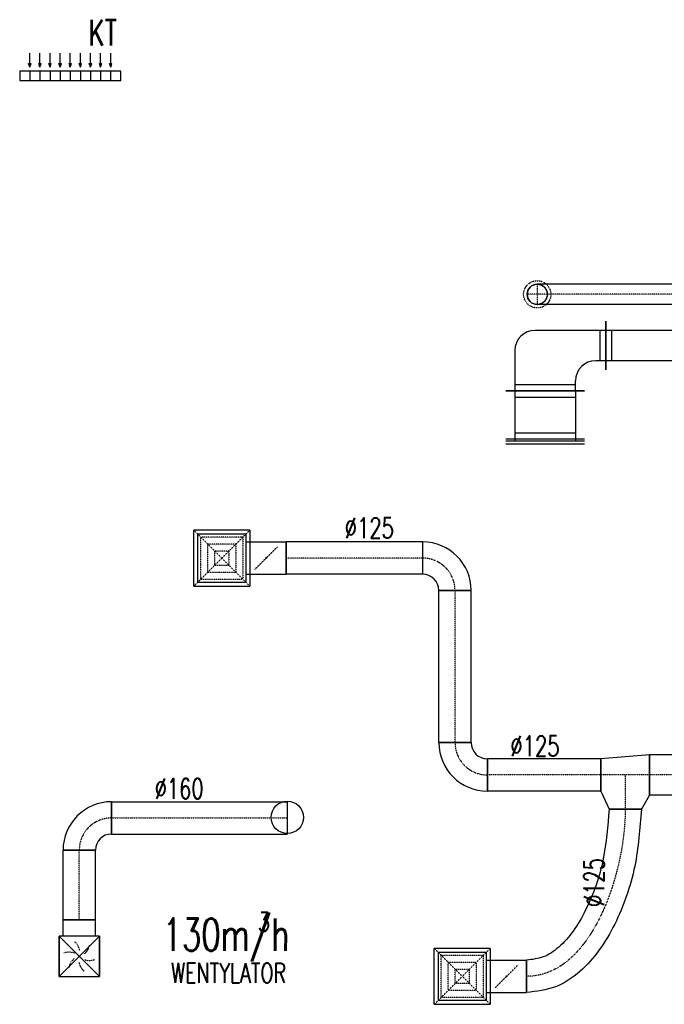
# Model space of a CAD drawing. Extents: x -7228 to 74941, y -112898 to 85621.
# Tile 186 of 256: x 22444 to 22763, y 34369 to 34856. Entities that reach past the tile are written whole.
import ezdxf

# ---------------------------------------------------------------- set-up
doc = ezdxf.new("R2010")
doc.units = 0
doc.linetypes.add('DASHDOT', pattern=[1, 0.5, -0.25, 0, -0.25])
doc.linetypes.add('DASHED', pattern=[0.75, 0.5, -0.25])
doc.layers.get('0').update_dxf_attribs({"color": 101, "linetype": 'CONTINUOUS'})
for name, color, linetype in [('E35', 6, 'CONTINUOUS'), ('FLUID-N7A', 7, 'CONTINUOUS'), ('FLUID-N7A-SYM', 7, 'CONTINUOUS'), ('FLUID-W7A', 7, 'CONTINUOUS'), ('FLUID-W7B', 7, 'CONTINUOUS'), ('FLUID-W7B-SYM', 7, 'CONTINUOUS'), ('FLUID-ZM1', 7, 'CONTINUOUS'), ('FLUID-ZM1-SYM', 7, 'CONTINUOUS'), ('m-went-opis', 86, 'CONTINUOUS'), ('m-went-urządzenia', 51, 'CONTINUOUS')]:
    doc.layers.add(name, color=color, linetype=linetype)
doc.styles.add('tab-bud$0$ROMANS', font='romans', dxfattribs={"width": 0.7})
doc.linetypes.add('ZIGZAG', pattern='A,0.00254,-5.08,[131,ltypeshp.shx,S=5.08,R=0,X=-5.08,Y=0],-10.16,[131,ltypeshp.shx,S=5.08,R=180,X=5.08,Y=0],-5.08', length=20.32254)

# ---------------------------------------------------------------- blocks, each defined once
blk = doc.blocks.new('*U7034')
at = {"color": 4, "linetype": 'DASHED'}
blk.add_circle((0, 0), 67.5, dxfattribs=at)
at = {"color": 0, "linetype": 'ByBlock', "lineweight": -2}
blk.add_circle((0, 0), 50, dxfattribs=at)
blk = doc.blocks.new('*U6988')
at = {"color": 1, "linetype": 'Continuous', "lineweight": -2}
for p, q in [((-590, -120), (-590, 120)), ((590, 120), (590, -120))]:
    blk.add_line(p, q, dxfattribs=at)
at = {"color": 0, "linetype": 'ByBlock', "lineweight": -2}
for p, q in [((-590, 75), (590, 75)), ((-590, -75), (590, -75))]:
    blk.add_line(p, q, dxfattribs=at)
at = {"color": 4, "linetype": 'Continuous'}
for p, q in [((-560, -75), (-560, 75)), ((560, 75), (560, -75))]:
    blk.add_line(p, q, dxfattribs=at)
blk = doc.blocks.new('*U6989')
at = {"color": 1, "linetype": 'Continuous', "lineweight": -2}
for p, q in [((-160, -130), (-160, 260)), ((185, -235), (-55, -235))]:
    blk.add_line(p, q, dxfattribs=at)
at = {"color": 0, "linetype": 'ByBlock', "lineweight": -2}
for p, q in [((40, 215), (-160, 215)), ((140, -235), (140, 115)), ((-160, -85), (-110, -85)), ((-10, -235), (-10, -185))]:
    blk.add_line(p, q, dxfattribs=at)
at = {"color": 4, "linetype": 'Continuous'}
for p, q in [((-130, -85), (-130, 215)), ((140, -205), (-10, -205))]:
    blk.add_line(p, q, dxfattribs=at)
at = {"color": 0, "linetype": 'ByBlock', "lineweight": -2}
for centre in [(40, 115), (-110, -185)]:
    blk.add_arc(centre, 100, 0, 90, dxfattribs=at)
blk = doc.blocks.new('*U6990')
at = {"color": 1, "linetype": 'Continuous', "lineweight": -2}
for p, q in [((-119.5, -195), (-119.5, 195)), ((119.5, 195), (119.5, -195))]:
    blk.add_line(p, q, dxfattribs=at)
at = {"color": 0, "linetype": 'ByBlock', "lineweight": -2}
for p, q in [((-119.5, 150), (119.5, 150)), ((-119.5, -150), (119.5, -150))]:
    blk.add_line(p, q, dxfattribs=at)
at = {"color": 4, "linetype": 'Continuous'}
for p, q in [((-89.5, -150), (-89.5, 150)), ((89.5, 150), (89.5, -150))]:
    blk.add_line(p, q, dxfattribs=at)
blk = doc.blocks.new('*U6991')
at = {"color": 4, "linetype": 'Continuous'}
blk.add_line((-195, 25), (195, 25), dxfattribs=at)
at = {"color": 0, "linetype": 'ByBlock', "lineweight": -2}
for p, q in [((-195, 10), (195, 10)), ((-150, 0), (-150, 10)), ((150, 0), (150, 10))]:
    blk.add_line(p, q, dxfattribs=at)
blk = doc.blocks.new('*U6524')
at = {"color": 4, "linetype": 'Continuous'}
for p, q in [((-138.5, 138.5), (138.5, 138.5)), ((-138.5, 138.5), (-138.5, -138.5)), ((138.5, -138.5), (138.5, 138.5)), ((138.5, -138.5), (-138.5, -138.5))]:
    blk.add_line(p, q, dxfattribs=at)
at = {"color": 4, "linetype": 'DASHED'}
for p, q in [((-138.5, 138.5), (0, 0)), ((-103.9, 103.9), (103.9, 103.9)), ((-103.9, 103.9), (-103.9, -103.9)), ((138.5, 138.5), (0, 0)), ((103.9, -103.9), (103.9, 103.9)), ((-69.2, 69.2), (69.2, 69.2)), ((-69.2, 69.2), (-69.2, -69.2)), ((69.2, -69.2), (69.2, 69.2)), ((-138.5, -138.5), (0, 0)), ((-34.6, 34.6), (34.6, 34.6)), ((-34.6, 34.6), (-34.6, -34.6)), ((138.5, -138.5), (0, 0)), ((34.6, -34.6), (34.6, 34.6)), ((34.6, -34.6), (-34.6, -34.6)), ((69.2, -69.2), (-69.2, -69.2)), ((103.9, -103.9), (-103.9, -103.9)), ((0, -219), (-56.6, -162.4)), ((0, -219), (56.6, -275.6))]:
    blk.add_line(p, q, dxfattribs=at)
at = {"color": 0, "linetype": 'ByBlock', "lineweight": -2}
for p, q in [((-120, -120), (-120, 120)), ((120, 120), (-120, 120)), ((120, 120), (120, -120)), ((-120, -120), (120, -120)), ((-80, -120), (-80, -318)), ((80, -120), (80, -318))]:
    blk.add_line(p, q, dxfattribs=at)
at = {"color": 5, "linetype": 'Continuous', "lineweight": -2}
blk.add_line((80, -318), (-80, -318), dxfattribs=at)
at = {"color": 4, "linetype": 'Continuous'}
blk.add_lwpolyline([(-2.5, -219, 5, 5, 1), (2.5, -219, 5, 5, 1)], format="xyseb", close=True, dxfattribs=at)
blk = doc.blocks.new('*U6525')
at = {"color": 4, "linetype": 'Continuous'}
for p, q in [((-138.5, 138.5), (138.5, 138.5)), ((-138.5, 138.5), (-138.5, -138.5)), ((138.5, -138.5), (138.5, 138.5)), ((138.5, -138.5), (-138.5, -138.5))]:
    blk.add_line(p, q, dxfattribs=at)
at = {"color": 4, "linetype": 'DASHED'}
for p, q in [((-138.5, 138.5), (0, 0)), ((-103.9, 103.9), (103.9, 103.9)), ((-103.9, 103.9), (-103.9, -103.9)), ((138.5, 138.5), (0, 0)), ((103.9, -103.9), (103.9, 103.9)), ((-69.2, 69.2), (69.2, 69.2)), ((-69.2, 69.2), (-69.2, -69.2)), ((69.2, -69.2), (69.2, 69.2)), ((-138.5, -138.5), (0, 0)), ((-34.6, 34.6), (34.6, 34.6)), ((-34.6, 34.6), (-34.6, -34.6)), ((138.5, -138.5), (0, 0)), ((34.6, -34.6), (34.6, 34.6)), ((34.6, -34.6), (-34.6, -34.6)), ((69.2, -69.2), (-69.2, -69.2)), ((103.9, -103.9), (-103.9, -103.9)), ((0, -219), (-56.6, -162.4)), ((0, -219), (56.6, -275.6))]:
    blk.add_line(p, q, dxfattribs=at)
at = {"color": 0, "linetype": 'ByBlock', "lineweight": -2}
for p, q in [((-120, -120), (-120, 120)), ((120, 120), (-120, 120)), ((120, 120), (120, -120)), ((-120, -120), (120, -120)), ((-80, -120), (-80, -318)), ((80, -120), (80, -318))]:
    blk.add_line(p, q, dxfattribs=at)
at = {"color": 5, "linetype": 'Continuous', "lineweight": -2}
blk.add_line((80, -318), (-80, -318), dxfattribs=at)
at = {"color": 4, "linetype": 'Continuous'}
blk.add_lwpolyline([(-2.5, -219, 5, 5, 1), (2.5, -219, 5, 5, 1)], format="xyseb", close=True, dxfattribs=at)
blk = doc.blocks.new('*U6528')
at = {"color": 5, "linetype": 'Continuous', "lineweight": -2}
for p, q in [((-1137, -100), (-1137, 100)), ((1137, 100), (1137, -100))]:
    blk.add_line(p, q, dxfattribs=at)
at = {"color": 0, "linetype": 'ByBlock', "lineweight": -2}
for p, q in [((-1137, 100), (1137, 100)), ((-1137, -100), (1137, -100))]:
    blk.add_line(p, q, dxfattribs=at)
at = {"layer": 'FLUID-N7A-SYM', "color": 2, "linetype": 'DASHDOT'}
blk.add_line((-1137, 0), (1137, 0), dxfattribs=at)
blk = doc.blocks.new('*U7150')
at = {"color": 1, "linetype": 'Continuous', "lineweight": -2}
blk.add_line((1117.6, 50.3), (1117.6, -49.7), dxfattribs=at)
at = {"color": 0, "linetype": 'ByBlock', "lineweight": -2}
blk.add_arc((0, 0), 50, 90.0199, 270.0199, dxfattribs=at)
at = {"color": 4, "linetype": 'DASHED', "lineweight": -2}
blk.add_arc((0, 0), 50, 270.0199, 90.0199, dxfattribs=at)
at = {"color": 1, "linetype": 'ZIGZAG', "lineweight": -2, "ltscale": 0.4}
for points in [[(1117.6, 50.3), (0, 50)], [(1117.6, -49.7), (0, -50)]]:
    blk.add_spline(points, degree=3, dxfattribs=at)
at = {"layer": 'FLUID-W7B-SYM', "color": 2, "linetype": 'DASHDOT'}
for p, q in [((0, 50), (0, -50)), ((0, 0), (-50, 0))]:
    blk.add_line(p, q, dxfattribs=at)
at = {"layer": 'FLUID-W7B-SYM', "color": 2, "linetype": 'DASHDOT', "start_tangent": (-1, 0), "end_tangent": (-1, -0.000347)}
blk.add_spline([(1117.6, 0.3), (0, 0)], degree=3, dxfattribs=at)
blk = doc.blocks.new('*U6537')
at = {"color": 0, "linetype": 'ByBlock', "lineweight": -2}
for p, q in [((-120, 100), (-80, 170)), ((120, 80), (80, 170)), ((-120, -100), (120, -80))]:
    blk.add_line(p, q, dxfattribs=at)
at = {"color": 5, "linetype": 'Continuous', "lineweight": -2}
for p, q in [((-80, 170), (80, 170)), ((-120, -100), (-120, 100)), ((120, 80), (120, -80))]:
    blk.add_line(p, q, dxfattribs=at)
at = {"layer": 'FLUID-N7A-SYM', "color": 2, "linetype": 'DASHDOT'}
for p, q in [((0, 0), (0, 170)), ((-120, 0), (120, 0))]:
    blk.add_line(p, q, dxfattribs=at)
blk = doc.blocks.new('*U6538')
at = {"color": 5, "linetype": 'Continuous', "lineweight": -2}
for p, q in [((-281, -80), (-281, 80)), ((281, 80), (281, -80))]:
    blk.add_line(p, q, dxfattribs=at)
at = {"color": 0, "linetype": 'ByBlock', "lineweight": -2}
for p, q in [((-281, 80), (281, 80)), ((-281, -80), (281, -80))]:
    blk.add_line(p, q, dxfattribs=at)
at = {"layer": 'FLUID-N7A-SYM', "color": 2, "linetype": 'DASHDOT'}
blk.add_line((-281, 0), (281, 0), dxfattribs=at)
blk = doc.blocks.new('*U6539')
at = {"color": 5, "linetype": 'Continuous', "lineweight": -2}
for p, q in [((120, 120), (120, -40)), ((40, -120), (-120, -120))]:
    blk.add_line(p, q, dxfattribs=at)
at = {"color": 0, "linetype": 'ByBlock', "lineweight": -2}
for radius in [240, 80]:
    blk.add_arc((120, -120), radius, 90, 180, dxfattribs=at)
at = {"layer": 'FLUID-N7A-SYM', "color": 2, "linetype": 'DASHDOT'}
blk.add_arc((120, -120), 160, 90, 180, dxfattribs=at)
blk = doc.blocks.new('*U6540')
at = {"color": 5, "linetype": 'Continuous', "lineweight": -2}
for p, q in [((-376.5, -80), (-376.5, 80)), ((376.5, 80), (376.5, -80))]:
    blk.add_line(p, q, dxfattribs=at)
at = {"color": 0, "linetype": 'ByBlock', "lineweight": -2}
for p, q in [((-376.5, 80), (376.5, 80)), ((-376.5, -80), (376.5, -80))]:
    blk.add_line(p, q, dxfattribs=at)
at = {"layer": 'FLUID-N7A-SYM', "color": 2, "linetype": 'DASHDOT'}
blk.add_line((-376.5, 0), (376.5, 0), dxfattribs=at)
blk = doc.blocks.new('*U6541')
at = {"color": 5, "linetype": 'Continuous', "lineweight": -2}
for p, q in [((-120, -40), (-120, 120)), ((120, -120), (-40, -120))]:
    blk.add_line(p, q, dxfattribs=at)
at = {"color": 0, "linetype": 'ByBlock', "lineweight": -2}
for radius in [240, 80]:
    blk.add_arc((-120, -120), radius, 0, 90, dxfattribs=at)
at = {"layer": 'FLUID-N7A-SYM', "color": 2, "linetype": 'DASHDOT'}
blk.add_arc((-120, -120), 160, 0, 90, dxfattribs=at)
blk = doc.blocks.new('*U6542')
at = {"color": 5, "linetype": 'Continuous', "lineweight": -2}
for p, q in [((0, -80), (0, 80)), ((675.7, 80.1), (675.7, -79.9))]:
    blk.add_line(p, q, dxfattribs=at)
at = {"color": 5, "linetype": 'ZIGZAG', "lineweight": -2, "ltscale": 0.4}
for points in [[(675.7, 80.1), (0, 80)], [(675.7, -79.9), (0, -80)]]:
    blk.add_spline(points, degree=3, dxfattribs=at)
at = {"layer": 'FLUID-N7A-SYM', "color": 2, "linetype": 'DASHDOT', "start_tangent": (-1, 0), "end_tangent": (-1, 0)}
blk.add_spline([(675.7, 0.1), (0, 0)], degree=3, dxfattribs=at)
blk = doc.blocks.new('*U6543')
at = {"color": 5, "linetype": 'Continuous', "lineweight": -2}
for p, q in [((408, 826.8), (568, 826.8)), ((0, -80), (0, 80))]:
    blk.add_line(p, q, dxfattribs=at)
at = {"color": 5, "linetype": 'ZIGZAG', "lineweight": -2, "ltscale": 0.4}
for points in [[(568, 826.8), (534.8, 545.1), (435.8, 258.1), (359.9, 130.4), (263.6, 23.7), (143.3, -51.6), (0, -80)], [(408, 826.8), (378.7, 580.1), (292.2, 328.7), (230.2, 224), (159, 144.7), (82.4, 96.4), (0, 80)]]:
    blk.add_spline(points, degree=3, dxfattribs=at)
at = {"layer": 'FLUID-N7A-SYM', "color": 2, "linetype": 'DASHDOT', "start_tangent": (0, -1), "end_tangent": (-1, 0)}
blk.add_spline([(488, 826.8), (0, 0)], degree=3, dxfattribs=at)
blk = doc.blocks.new('*U7545')
at = {"color": 0, "linetype": 'ByBlock', "lineweight": -2}
for p, q in [((-100, -100), (-100, 100)), ((100, 100), (-100, 100)), ((100, 100), (100, -100)), ((-100, -100), (100, -100)), ((-80, -100), (-80, -180)), ((80, -100), (80, -180))]:
    blk.add_line(p, q, dxfattribs=at)
at = {"color": 1, "linetype": 'Continuous', "lineweight": -2}
blk.add_line((80, -180), (-80, -180), dxfattribs=at)
at = {"color": 4, "linetype": 'DASHED'}
for centre, start, end in [((-68.3, 18.3), 8.1986, 51.8014), ((-18.3, 68.3), 308.1986, 351.8014), ((-50, -50), 68.1986, 111.8014), ((18.3, -68.3), 128.1986, 171.8014), ((68.3, -18.3), 188.1986, 231.8014), ((50, 50), 248.1986, 291.8014)]:
    blk.add_arc(centre, 70.7, start, end, dxfattribs=at)
blk = doc.blocks.new('*U7546')
at = {"color": 1, "linetype": 'Continuous', "lineweight": -2}
for p, q in [((-172.5, -80), (-172.5, 80)), ((172.5, 80), (172.5, -80))]:
    blk.add_line(p, q, dxfattribs=at)
at = {"color": 0, "linetype": 'ByBlock', "lineweight": -2}
for p, q in [((-172.5, 80), (172.5, 80)), ((-172.5, -80), (172.5, -80))]:
    blk.add_line(p, q, dxfattribs=at)
at = {"layer": 'FLUID-ZM1-SYM', "color": 2, "linetype": 'DASHDOT'}
blk.add_line((-172.5, 0), (172.5, 0), dxfattribs=at)
blk = doc.blocks.new('*U7547')
at = {"color": 1, "linetype": 'Continuous', "lineweight": -2}
for p, q in [((120, 120), (120, -40)), ((40, -120), (-120, -120))]:
    blk.add_line(p, q, dxfattribs=at)
at = {"color": 0, "linetype": 'ByBlock', "lineweight": -2}
for radius in [240, 80]:
    blk.add_arc((120, -120), radius, 90, 180, dxfattribs=at)
at = {"layer": 'FLUID-ZM1-SYM', "color": 2, "linetype": 'DASHDOT'}
blk.add_arc((120, -120), 160, 90, 180, dxfattribs=at)
blk = doc.blocks.new('*U7548')
at = {"color": 1, "linetype": 'Continuous', "lineweight": -2}
for p, q in [((-434.5, -80), (-434.5, 80)), ((434.5, 80), (434.5, -80))]:
    blk.add_line(p, q, dxfattribs=at)
at = {"color": 0, "linetype": 'ByBlock', "lineweight": -2}
for p, q in [((-434.5, 80), (434.5, 80)), ((-434.5, -80), (434.5, -80))]:
    blk.add_line(p, q, dxfattribs=at)
at = {"layer": 'FLUID-ZM1-SYM', "color": 2, "linetype": 'DASHDOT'}
blk.add_line((-434.5, 0), (434.5, 0), dxfattribs=at)
blk = doc.blocks.new('KT')
at = {"layer": 'm-went-urządzenia'}
for points in [[(55475.1, 10960.33), (55475.71, 10962.01), (55474.49, 10962.01)], [(55480.1, 10960.33), (55480.71, 10962.01), (55479.49, 10962.01)], [(55485.1, 10960.33), (55485.71, 10962.01), (55484.49, 10962.01)], [(55490.1, 10960.33), (55490.71, 10962.01), (55489.49, 10962.01)], [(55495.1, 10960.33), (55495.71, 10962.01), (55494.49, 10962.01)], [(55500.1, 10960.33), (55500.71, 10962.01), (55499.49, 10962.01)], [(55505.1, 10960.33), (55505.71, 10962.01), (55504.49, 10962.01)], [(55510.1, 10960.33), (55510.71, 10962.01), (55509.49, 10962.01)], [(55515.1, 10960.33), (55515.71, 10962.01), (55514.49, 10962.01)]]:
    blk.add_hatch(color=7, dxfattribs=at).paths.add_polyline_path(points)
at = {"layer": 'm-went-urządzenia', "color": 7}
for p, q in [((55475.1, 10960.33, 0), (55475.1, 10967.21, 0)), ((55480.1, 10960.33, 0), (55480.1, 10967.21, 0)), ((55485.1, 10960.33, 0), (55485.1, 10967.21, 0)), ((55490.1, 10960.33, 0), (55490.1, 10967.21, 0)), ((55495.1, 10960.33, 0), (55495.1, 10967.21, 0)), ((55500.1, 10960.33, 0), (55500.1, 10967.21, 0)), ((55505.1, 10960.33, 0), (55505.1, 10967.21, 0)), ((55510.1, 10960.33, 0), (55510.1, 10967.21, 0)), ((55515.1, 10960.33, 0), (55515.1, 10967.21, 0)), ((55475.1, 10960.33, 0), (55474.49, 10962.01, 0)), ((55474.49, 10962.01, 0), (55475.71, 10962.01, 0)), ((55475.1, 10960.33, 0), (55475.71, 10962.01, 0)), ((55480.1, 10960.33, 0), (55479.49, 10962.01, 0)), ((55479.49, 10962.01, 0), (55480.71, 10962.01, 0)), ((55480.1, 10960.33, 0), (55480.71, 10962.01, 0)), ((55485.1, 10960.33, 0), (55484.49, 10962.01, 0)), ((55484.49, 10962.01, 0), (55485.71, 10962.01, 0)), ((55485.1, 10960.33, 0), (55485.71, 10962.01, 0)), ((55490.1, 10960.33, 0), (55489.49, 10962.01, 0)), ((55489.49, 10962.01, 0), (55490.71, 10962.01, 0)), ((55490.1, 10960.33, 0), (55490.71, 10962.01, 0)), ((55495.1, 10960.33, 0), (55494.49, 10962.01, 0)), ((55494.49, 10962.01, 0), (55495.71, 10962.01, 0)), ((55495.1, 10960.33, 0), (55495.71, 10962.01, 0)), ((55500.1, 10960.33, 0), (55499.49, 10962.01, 0)), ((55499.49, 10962.01, 0), (55500.71, 10962.01, 0)), ((55500.1, 10960.33, 0), (55500.71, 10962.01, 0)), ((55505.1, 10960.33, 0), (55504.49, 10962.01, 0)), ((55504.49, 10962.01, 0), (55505.71, 10962.01, 0)), ((55505.1, 10960.33, 0), (55505.71, 10962.01, 0)), ((55510.1, 10960.33, 0), (55509.49, 10962.01, 0)), ((55509.49, 10962.01, 0), (55510.71, 10962.01, 0)), ((55510.1, 10960.33, 0), (55510.71, 10962.01, 0)), ((55515.1, 10960.33, 0), (55514.49, 10962.01, 0)), ((55514.49, 10962.01, 0), (55515.71, 10962.01, 0)), ((55515.1, 10960.33, 0), (55515.71, 10962.01, 0)), ((55475.09, 10958.31, 0), (55475.09, 10953.74, 0)), ((55480.09, 10958.31, 0), (55480.09, 10953.74, 0)), ((55485.09, 10958.31, 0), (55485.09, 10953.74, 0)), ((55490.09, 10958.31, 0), (55490.09, 10953.74, 0)), ((55495.09, 10958.31, 0), (55495.09, 10953.74, 0)), ((55500.09, 10958.31, 0), (55500.09, 10953.74, 0)), ((55505.09, 10958.31, 0), (55505.09, 10953.74, 0)), ((55510.09, 10958.31, 0), (55510.09, 10953.74, 0)), ((55515.09, 10958.31, 0), (55515.09, 10953.74, 0))]:
    blk.add_line(p, q, dxfattribs=at)
at = {"layer": 'm-went-urządzenia', "elevation": 0}
blk.add_lwpolyline([(55470.09, 10953.74), (55520.09, 10953.74), (55520.09, 10958.31), (55470.09, 10958.31)], close=True, dxfattribs=at)
blk = doc.blocks.new('A$C57440DA0')
blk.add_circle((4328.16, -5255.1), 8)
at = {"layer": 'm-went-urządzenia'}
for p, q in [((4215.22, -5313.85), (4215.22, -5333.85)), ((4235.22, -5313.85), (4215.22, -5313.85)), ((4215.22, -5313.85), (4235.22, -5333.85)), ((4215.22, -5333.85), (4235.22, -5313.85)), ((4235.22, -5333.85), (4235.22, -5313.85)), ((4215.22, -5333.85), (4235.22, -5333.85))]:
    blk.add_line(p, q, dxfattribs=at)
at = {"layer": 'FLUID-N7A', "color": 5, "linetype": 'Continuous', "zscale": 0.1}
for name, p, xscale, yscale, rotation in [('*U6525', (4295.75, -5126.79), 0.1000000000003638, 0.1000000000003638, 90), ('*U6542', (4327.55, -5126.79), 0.1, 0.1, 359.9999999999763), ('*U6541', (4407.13, -5130.78), 0.1, 0.1, 359.9999999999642), ('*U6540', (4411.13, -5180.43), 0.1, 0.1, 89.99999999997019), ('*U6539', (4415.13, -5230.08), 0.1, 0.1, 89.99999999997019), ('*U6537', (4495.33, -5234.08), 0.1, 0.1, 179.9999999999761), ('*U6528', (4621.03, -5234.08), 0.1, 0.1, 179.9999999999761), ('*U6538', (4455.23, -5234.08), 0.1, 0.1, 179.9999999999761), ('*U6543', (4446.53, -5333.77), 0.1, 0.1, 359.9999999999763), ('*U6524', (4414.73, -5333.77), 0.1000000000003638, 0.1000000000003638, 90)]:
    blk.add_blockref(name, p, dxfattribs=dict(at, xscale=xscale, yscale=yscale, rotation=rotation))
at = {"layer": 'FLUID-W7A', "color": 1, "linetype": 'Continuous', "xscale": 0.1, "yscale": 0.1, "zscale": 0.1}
for name, p, rotation in [('*U6989', (4462.23, -5028.05), 89.99999999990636), ('*U6988', (4544.75, -5021.55), 179.9999999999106), ('*U6990', (4455.73, -5056), 269.9999999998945), ('*U6991', (4455.73, -5067.95), 179.9999999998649)]:
    blk.add_blockref(name, p, dxfattribs=dict(at, rotation=rotation))
at = {"layer": 'FLUID-W7B', "color": 1, "linetype": 'Continuous', "xscale": 0.1000000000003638, "yscale": 0.1000000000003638, "zscale": 0.1}
blk.add_blockref('*U7034', (4451.81, -4996.2), dxfattribs=at)
at = {"layer": 'FLUID-W7B', "color": 1, "linetype": 'Continuous', "xscale": 0.1, "yscale": 0.1, "zscale": 0.1, "rotation": 359.9999999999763}
blk.add_blockref('*U7150', (4451.81, -4996.2), dxfattribs=at)
at = {"layer": 'FLUID-ZM1', "color": 1, "linetype": 'Continuous', "xscale": 0.1, "yscale": 0.1, "zscale": 0.1}
for name, p in [('*U7547', (4229.22, -5259.35)), ('*U7548', (4284.67, -5255.35))]:
    blk.add_blockref(name, p, dxfattribs=at)
at = {"layer": 'FLUID-ZM1', "color": 1, "linetype": 'Continuous', "zscale": 0.1}
for name, p, xscale, yscale, rotation in [('*U7546', (4225.22, -5288.6), 0.1, 0.1, 90.00000000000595), ('*U7545', (4225.22, -5323.85), 0.09999999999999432, 0.09999999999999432, 179.9999999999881)]:
    blk.add_blockref(name, p, dxfattribs=dict(at, xscale=xscale, yscale=yscale, rotation=rotation))
at = {"layer": 'm-went-urządzenia'}
blk.add_blockref('KT', (-51274.33, -15844.04, 0), dxfattribs=at)
at = {"layer": 'm-went-opis', "style": 'tab-bud$0$ROMANS', "width": 0.7}
for s, height, rotation, p in [('KT', 12.78, 359.9414, (4229.68, -4873.05, 0)), ('%%c125', 10.109, 360, (4356.6, -5116.88, 0)), ('%%c125', 10.109, 360, (4438.56, -5224.84, 0)), ('%%c160', 10.109, 360, (4262.49, -5245.93, 0)), ('%%c125', 10.109, 90, (4484.94, -5299.48, 0)), ('3', 9.58, 359.9414, (4313.72, -5311.6)), ('130m/h', 15.974, 359.9414, (4266.48, -5321.09)), ('WENTYLATOR', 9.84, 359.9414, (4270.54, -5336.99, 0))]:
    blk.add_text(s, height=height, rotation=rotation, dxfattribs=at).set_placement(p)

msp = doc.modelspace()

# ---------------------------------------------------------------- block references
at = {"layer": 'E35'}
msp.add_blockref('A$C57440DA0', (18248.5, 39716.472), dxfattribs=at)

doc.saveas('drawing.dxf')
